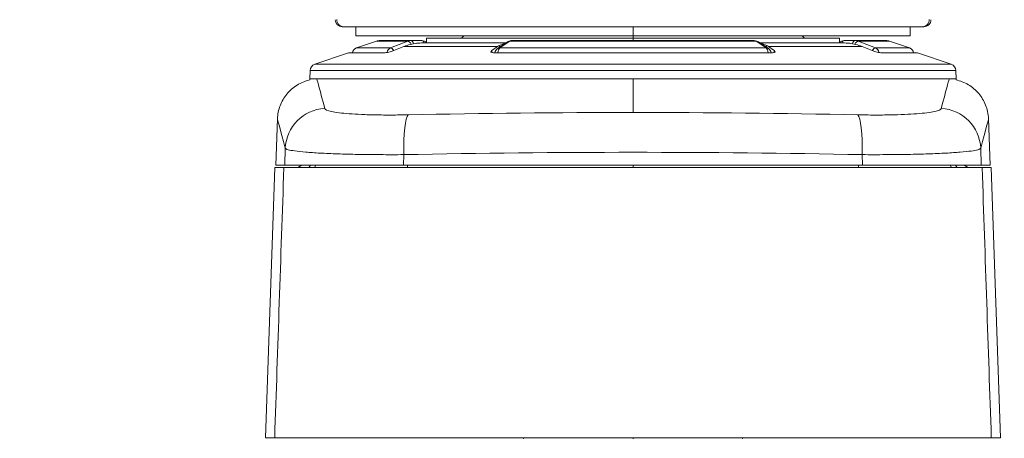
# Model space of a CAD drawing. Extents: x 1911006 to 2186114, y 709265 to 747216.
# Tile 91 of 256: x 1920383 to 1920426, y 735230 to 735248. Entities that reach past the tile are written whole.
import ezdxf

# ---------------------------------------------------------------- set-up
doc = ezdxf.new("R2010")
doc.units = 0
doc.header["$LTSCALE"] = 500
doc.header["$MEASUREMENT"] = 0
doc.linetypes.add('ACAD_ISO02W100', pattern=[15, 12, -3])
doc.layers.add('!_A_03_ČIARKOVANÁ', color=41, linetype='ACAD_ISO02W100', lineweight=13)
doc.layers.add('_MB_okucia_0.13', color=165, linetype='CONTINUOUS', lineweight=13)

msp = doc.modelspace()

# ---------------------------------------------------------------- linework, layer by layer
at = {"layer": '!_A_03_ČIARKOVANÁ', "color": 7, "ltscale": 0.5}
msp.add_arc((1919522.204, 735230.227), 911.75, 0, 90, dxfattribs=at)
at = {"layer": '_MB_okucia_0.13', "color": 7, "extrusion": (1, 3.21625e-16, -2.22045e-16)}
for p, q in [((1920397.359, 735248.074), (1920397.423, 735248.074)), ((1920397.954, 735247.674), (1920397.954, 735248.074)), ((1920409.954, 735247.674), (1920409.954, 735248.074)), ((1920421.954, 735247.674), (1920421.954, 735248.074)), ((1920422.484, 735248.074), (1920422.548, 735248.074)), ((1920397.954, 735247.674), (1920409.954, 735247.674)), ((1920402.628, 735247.674), (1920402.528, 735247.574)), ((1920409.954, 735247.674), (1920409.954, 735247.574)), ((1920409.954, 735247.674), (1920421.954, 735247.674)), ((1920417.279, 735247.674), (1920417.379, 735247.574)), ((1920398.842, 735247.448), (1920397.977, 735247.155)), ((1920398.842, 735247.448), (1920400.203, 735247.448)), ((1920400.343, 735247.474), (1920399.003, 735247.474)), ((1920399.456, 735247.155), (1920400.203, 735247.448)), ((1920399.606, 735247.047), (1920400.038, 735247.216)), ((1920400.038, 735247.216), (1920404.093, 735247.216)), ((1920400.343, 735247.474), (1920400.818, 735247.474)), ((1920404.459, 735247.374), (1920400.872, 735247.374)), ((1920401.013, 735247.574), (1920401.011, 735247.383)), ((1920409.954, 735247.574), (1920401.013, 735247.574)), ((1920404.093, 735247.216), (1920403.844, 735247.047)), ((1920404.525, 735247.419), (1920404.088, 735247.125)), ((1920404.171, 735247.264), (1920404.172, 735247.182)), ((1920404.626, 735247.448), (1920404.188, 735247.155)), ((1920404.626, 735247.448), (1920415.282, 735247.448)), ((1920415.203, 735247.474), (1920404.705, 735247.474)), ((1920409.954, 735247.574), (1920409.954, 735247.474)), ((1920418.894, 735247.574), (1920409.954, 735247.574)), ((1920415.719, 735247.155), (1920415.282, 735247.448)), ((1920415.82, 735247.125), (1920415.382, 735247.419)), ((1920419.036, 735247.374), (1920415.449, 735247.374)), ((1920415.736, 735247.264), (1920415.735, 735247.182)), ((1920416.063, 735247.047), (1920415.814, 735247.216)), ((1920415.814, 735247.216), (1920419.87, 735247.216)), ((1920418.894, 735247.574), (1920418.896, 735247.383)), ((1920419.089, 735247.474), (1920419.565, 735247.474)), ((1920420.905, 735247.474), (1920419.565, 735247.474)), ((1920419.705, 735247.448), (1920421.065, 735247.448)), ((1920419.705, 735247.448), (1920420.452, 735247.155)), ((1920419.87, 735247.216), (1920420.301, 735247.047)), ((1920421.065, 735247.448), (1920421.931, 735247.155)), ((1920397.636, 735246.945), (1920396.178, 735246.451)), ((1920399.193, 735246.945), (1920397.636, 735246.945)), ((1920399.456, 735247.155), (1920397.977, 735247.155)), ((1920403.844, 735247.047), (1920403.846, 735246.958)), ((1920415.948, 735246.945), (1920403.959, 735246.945)), ((1920415.719, 735247.155), (1920404.188, 735247.155)), ((1920416.061, 735246.958), (1920416.063, 735247.047)), ((1920421.931, 735247.155), (1920420.452, 735247.155)), ((1920422.271, 735246.945), (1920420.714, 735246.945)), ((1920422.271, 735246.945), (1920423.729, 735246.451)), ((1920423.729, 735246.451), (1920396.178, 735246.451)), ((1920395.975, 735246.174), (1920395.965, 735245.824)), ((1920395.975, 735246.174), (1920423.933, 735246.174)), ((1920423.933, 735246.174), (1920423.942, 735245.824)), ((1920423.942, 735245.824), (1920395.965, 735245.824)), ((1920409.954, 735245.8), (1920409.954, 735244.361)), ((1920397.06, 735244.374), (1920397.06, 735244.374)), ((1920397.996, 735244.285), (1920397.996, 735244.285)), ((1920398.621, 735244.26), (1920398.621, 735244.26)), ((1920394.563, 735244.081), (1920394.492, 735242.074)), ((1920425.345, 735244.081), (1920425.415, 735242.074)), ((1920394.876, 735242.074), (1920394.901, 735242.812)), ((1920400.031, 735242.535), (1920400.014, 735242.074)), ((1920419.894, 735242.074), (1920419.877, 735242.535)), ((1920425.007, 735242.812), (1920425.032, 735242.074)), ((1920394.876, 735242.074), (1920394.492, 735242.074)), ((1920394.876, 735242.074), (1920400.014, 735242.074)), ((1920396.162, 735241.974), (1920396.219, 735242.074)), ((1920419.894, 735242.074), (1920400.014, 735242.074)), ((1920400.185, 735241.974), (1920400.193, 735242.074)), ((1920409.954, 735242.074), (1920409.954, 735241.974)), ((1920419.723, 735241.974), (1920419.714, 735242.074)), ((1920419.894, 735242.074), (1920425.032, 735242.074)), ((1920423.746, 735241.974), (1920423.688, 735242.074)), ((1920425.415, 735242.074), (1920425.032, 735242.074)), ((1920394.454, 735241.974), (1920394.045, 735230.274)), ((1920394.454, 735241.974), (1920394.838, 735241.974)), ((1920399.973, 735241.974), (1920394.838, 735241.974)), ((1920399.973, 735241.974), (1920419.934, 735241.974)), ((1920425.069, 735241.974), (1920419.934, 735241.974)), ((1920425.069, 735241.974), (1920425.453, 735241.974)), ((1920425.453, 735241.974), (1920425.862, 735230.274)), ((1920394.44, 735230.274), (1920394.045, 735230.274)), ((1920394.44, 735230.274), (1920399.543, 735230.274)), ((1920420.364, 735230.274), (1920399.543, 735230.274)), ((1920409.954, 735230.227), (1920409.954, 735230.274)), ((1920420.364, 735230.274), (1920425.467, 735230.274)), ((1920425.862, 735230.274), (1920425.467, 735230.274))]:
    msp.add_line(p, q, dxfattribs=at)
at = {"layer": '_MB_okucia_0.13', "color": 7}
for centre, radius, start, end in [((1920397.359, 735248.374), 0.3, 179, 180), ((1920397.359, 735248.374), 0.3, 180, 270), ((1920422.548, 735248.374), 0.3, 270, 1), ((1920399.003, 735246.974), 0.5, 90, 108.7258), ((1920421.851, 735246.918), 0.25, 6.2037, 71.2742), ((1920396.275, 735246.166), 0.3, 108.7258, 178.5), ((1920396.265, 735245.816), 0.3, 178.5, 187.8649)]:
    msp.add_arc(centre, radius, start, end, dxfattribs=at)
at = {"layer": '_MB_okucia_0.13', "color": 7, "extrusion": (-2.22045e-16, -7.1415e-32, -1)}
for centre, radius, start, end in [((-1920400.818, 735247.224), 0.25, 90, 143.1301), ((-1920419.089, 735247.224), 0.25, 36.8699, 90), ((-1920420.905, 735246.974), 0.5, 90, 108.7258), ((-1920398.057, 735246.918), 0.25, 6.2037, 71.2742), ((-1920404.227, 735246.918), 0.25, 6.2037, 56.1444), ((-1920415.681, 735246.918), 0.25, 123.8556, 173.7963), ((-1920423.633, 735246.166), 0.3, 108.7258, 178.5), ((-1920423.642, 735245.816), 0.3, 178.5, 187.8949), ((-1920395.317, 735242.474), 0.5, 233.1295, 270), ((-1920424.591, 735242.474), 0.5, 270, 306.8705), ((-1920405.056, 735230.224), 0.15, 160.5288, 179), ((-1920414.851, 735230.224), 0.15, 1, 19.4712)]:
    msp.add_arc(centre, radius, start, end, dxfattribs=at)
for centre, major_axis, ratio, start_param, end_param in [((1920397.423, 735248.374), (0, -0.3), 0.98661, 0, 1.611439), ((1920400.343, 735247.224), (0, 0.25), 0.5, 0, 1.110287), ((1920400.818, 735247.224), (0, 0.25), 0.5, 0, 0.927295), ((1920399.526, 735246.918), (0, 0.25), 0.876515, -1.40232, -0.326827), ((1920415.681, 735246.918), (0, 0.25), 0.481375, 0.326827, 1.462522)]:
    msp.add_ellipse(centre, major_axis=major_axis, ratio=ratio, start_param=start_param, end_param=end_param, dxfattribs=at)
at = {"layer": '_MB_okucia_0.13', "color": 7}
for centre, major_axis, ratio, start_param, end_param in [((1920422.484, 735248.374), (0, -0.3), 0.98661, 0, 1.611439), ((1920400.844, 735244.375), (0.104, 2.998), 0.86292, 0.302212, 0.356679), ((1920400.885, 735244.374), (-0.054, 3), 0.866729, 0.03954, 0.256858), ((1920400.273, 735247.211), (-0.091, 0.233), 0.478397, -1.303321, -0.176209), ((1920400.846, 735244.375), (0.105, 2.998), 0.865894, 0.030219, 0.085271), ((1920404.664, 735247.211), (-0.139, 0.208), 0.817405, -0.511004, 0.000025), ((1920404.7, 735246.974), (0.005, 0.5), 0.489669, 0.00527, 0.332078), ((1920415.207, 735246.974), (-0.005, 0.5), 0.489669, -0.332078, -0.00527), ((1920419.089, 735247.224), (0, 0.25), 0.5, 0, 0.927295), ((1920419.062, 735244.375), (-0.105, 2.998), 0.865893, -0.085277, -0.030225), ((1920419.022, 735244.374), (0.054, 3), 0.866729, -0.256858, -0.03954), ((1920419.565, 735247.224), (0, 0.25), 0.5, 0, 1.110287), ((1920419.634, 735247.211), (0.091, 0.233), 0.478397, 0.176209, 1.303321), ((1920419.064, 735244.375), (-0.104, 2.998), 0.862921, -0.356672, -0.302205), ((1920399.526, 735246.918), (-0.091, 0.233), 0.478394, -1.19932, -0.176906), ((1920404.227, 735246.918), (-0.139, 0.208), 0.817399, -0.510339, -0.000002), ((1920404.227, 735246.918), (0, 0.25), 0.481375, 0.326827, 1.462522), ((1920420.381, 735246.918), (0.091, 0.233), 0.478394, 0.176906, 1.199325), ((1920420.381, 735246.918), (0, 0.25), 0.876515, -1.402321, -0.326827), ((1920396.699, 735242.749), (-1.74, -0.461), 0.994834, -1.777558, -0.295456), ((1920400.287, 735242.473), (-0.038, 1.8), 0.141733, 0.116334, 1.53292), ((1920423.208, 735242.749), (1.74, -0.461), 0.994834, 0.295456, 1.777558), ((1921348.916, 735205.727), (-966.199, -5.123), 0.257225, -0.167355, -0.166948), ((1919470.991, 735205.727), (966.199, -5.123), 0.257225, 0.166948, 0.167355), ((1920423.716, 735241.824), (0.252, 0.163), 0.952891, -0.0535, 0), ((1920423.826, 735241.719), (0.152, 0.259), 0.885647, -0.020581, 0.000056)]:
    msp.add_ellipse(centre, major_axis=major_axis, ratio=ratio, start_param=start_param, end_param=end_param, dxfattribs=at)
at = {"layer": '_MB_okucia_0.13', "color": 7, "extrusion": (-2.22045e-16, -7.16446e-32, -1)}
msp.add_ellipse((1920400.345, 735246.974), major_axis=(-0.01, 0.5), ratio=0.871858, start_param=-0.310099, end_param=0.016695, dxfattribs=at)
at = {"layer": '_MB_okucia_0.13', "color": 7, "extrusion": (-2.22045e-16, -7.2415e-32, -1)}
msp.add_ellipse((1920404.622, 735244.375), major_axis=(-0.061, 2.999), ratio=0.505038, start_param=-0.316649, end_param=-0.262181, dxfattribs=at)
at = {"layer": '_MB_okucia_0.13', "color": 7, "extrusion": (-2.22045e-16, -7.08742e-32, -1)}
for centre, major_axis, ratio, start_param, end_param in [((1920404.551, 735244.374), (0.031, 3), 0.498699, -0.277495, -0.094461), ((1920415.356, 735244.374), (-0.031, 3), 0.498699, 0.094459, 0.277495), ((1920415.285, 735244.375), (0.061, 2.999), 0.505039, 0.262179, 0.316646)]:
    msp.add_ellipse(centre, major_axis=major_axis, ratio=ratio, start_param=start_param, end_param=end_param, dxfattribs=at)
at = {"layer": '_MB_okucia_0.13', "color": 7, "extrusion": (-2.22045e-16, -9.86076e-32, -1)}
msp.add_ellipse((1920415.243, 735247.211), major_axis=(0.139, 0.208), ratio=0.817405, start_param=-0.511004, end_param=-0.000002, dxfattribs=at)
at = {"layer": '_MB_okucia_0.13', "color": 7, "extrusion": (-2.22045e-16, -6.93335e-32, -1)}
for centre, major_axis, ratio, start_param, end_param in [((1920419.562, 735246.974), (0.01, 0.5), 0.871858, -0.016695, 0.310099), ((1920419.62, 735242.473), (0.038, 1.8), 0.141733, 0.116334, 1.53292)]:
    msp.add_ellipse(centre, major_axis=major_axis, ratio=ratio, start_param=start_param, end_param=end_param, dxfattribs=at)
at = {"layer": '_MB_okucia_0.13', "color": 7, "extrusion": (-2.22045e-16, -6.16298e-32, -1)}
msp.add_ellipse((1920415.681, 735246.918), major_axis=(0.139, 0.208), ratio=0.817399, start_param=-0.510339, end_param=-0.000002, dxfattribs=at)
at = {"layer": '_MB_okucia_0.13', "color": 7, "extrusion": (-2.22045e-16, -1.10934e-31, -1)}
msp.add_ellipse((1920396.081, 735241.719), major_axis=(-0.152, 0.259), ratio=0.885647, start_param=-0.020581, end_param=0.000055, dxfattribs=at)
at = {"layer": '_MB_okucia_0.13', "color": 7, "extrusion": (-2.22045e-16, -1.72563e-31, -1)}
msp.add_ellipse((1920396.191, 735241.824), major_axis=(-0.252, 0.163), ratio=0.952891, start_param=-0.0535, end_param=0, dxfattribs=at)
at = {"layer": '_MB_okucia_0.13', "color": 7}
for points, knots in [([(1920422.484, 735248.074), (1920422.362, 735248.074), (1920422.176, 735248.074), (1920421.805, 735248.074), (1920421.667, 735248.074), (1920421.358, 735248.074), (1920421.188, 735248.074), (1920420.633, 735248.074), (1920420.211, 735248.074), (1920419.503, 735248.074), (1920419.254, 735248.074), (1920418.73, 735248.074), (1920418.454, 735248.074), (1920417.598, 735248.074), (1920416.992, 735248.074), (1920416.032, 735248.074), (1920415.703, 735248.074), (1920415.028, 735248.074), (1920414.68, 735248.074), (1920413.629, 735248.074), (1920412.913, 735248.074), (1920411.818, 735248.074), (1920411.45, 735248.074), (1920410.705, 735248.074), (1920410.328, 735248.074), (1920409.211, 735248.074), (1920408.473, 735248.074), (1920407.377, 735248.074), (1920407.013, 735248.074), (1920406.29, 735248.074), (1920405.932, 735248.074), (1920404.884, 735248.074), (1920404.213, 735248.074), (1920402.929, 735248.074), (1920402.31, 735248.074), (1920401.176, 735248.074), (1920400.655, 735248.074), (1920399.942, 735248.074), (1920399.715, 735248.074), (1920399.289, 735248.074), (1920399.091, 735248.074), (1920398.541, 735248.074), (1920398.233, 735248.074), (1920397.859, 735248.074), (1920397.749, 735248.074), (1920397.562, 735248.074), (1920397.484, 735248.074), (1920397.423, 735248.074)], [0, 0, 0, 0, 0.00222177, 0.00222177, 0.00333266, 0.00333266, 0.00444355, 0.00444355, 0.00666532, 0.00666532, 0.00777621, 0.00777621, 0.00888709, 0.00888709, 0.01110887, 0.01110887, 0.01221975, 0.01221975, 0.01333064, 0.01333064, 0.01555241, 0.01555241, 0.0166633, 0.0166633, 0.01777418, 0.01777418, 0.01999596, 0.01999596, 0.02110684, 0.02110684, 0.02221773, 0.02221773, 0.0244395, 0.0244395, 0.02666128, 0.02666128, 0.02888305, 0.02888305, 0.02999394, 0.02999394, 0.03110482, 0.03110482, 0.0333266, 0.0333266, 0.03443748, 0.03443748, 0.03554837, 0.03554837, 0.03554837, 0.03554837]), ([(1920404.526, 735247.42), (1920404.559, 735247.441), (1920404.596, 735247.458), (1920404.658, 735247.472), (1920404.681, 735247.474), (1920404.705, 735247.474)], [0.0016073, 0.0016073, 0.0016073, 0.0016073, 0.1282182, 0.1282182, 0.202283, 0.202283, 0.202283, 0.202283]), ([(1920415.203, 735247.474), (1920415.239, 735247.474), (1920415.276, 735247.468), (1920415.335, 735247.447), (1920415.36, 735247.434), (1920415.382, 735247.419)], [0, 0, 0, 0, 0.114827, 0.114827, 0.2023666, 0.2023666, 0.2023666, 0.2023666]), ([(1920399.606, 735247.047), (1920399.574, 735247.034), (1920399.537, 735247.021), (1920399.457, 735246.996), (1920399.416, 735246.984), (1920399.342, 735246.966), (1920399.305, 735246.958), (1920399.24, 735246.948), (1920399.213, 735246.945), (1920399.194, 735246.945), (1920399.194, 735246.945), (1920399.193, 735246.945)], [0.00030493, 0.00030493, 0.00030493, 0.00030493, 0.01195912, 0.01195912, 0.02391824, 0.02391824, 0.03554784, 0.03554784, 0.04717743, 0.04717743, 0.0473524, 0.0473524, 0.0473524, 0.0473524]), ([(1920403.959, 735246.945), (1920403.959, 735246.945), (1920403.958, 735246.945), (1920403.924, 735246.945), (1920403.892, 735246.948), (1920403.842, 735246.958), (1920403.824, 735246.966), (1920403.804, 735246.984), (1920403.801, 735246.996), (1920403.812, 735247.021), (1920403.826, 735247.034), (1920403.844, 735247.047)], [0.04684476, 0.04684476, 0.04684476, 0.04684476, 0.04702019, 0.04702019, 0.05864988, 0.05864988, 0.07027958, 0.07027958, 0.08223882, 0.08223882, 0.0938925, 0.0938925, 0.0938925, 0.0938925]), ([(1920416.063, 735247.047), (1920416.082, 735247.034), (1920416.095, 735247.021), (1920416.106, 735246.996), (1920416.103, 735246.984), (1920416.083, 735246.966), (1920416.065, 735246.958), (1920416.015, 735246.948), (1920415.983, 735246.945), (1920415.949, 735246.945), (1920415.949, 735246.945), (1920415.948, 735246.945)], [0.00030493, 0.00030493, 0.00030493, 0.00030493, 0.01195912, 0.01195912, 0.02391824, 0.02391824, 0.03554784, 0.03554784, 0.04717743, 0.04717743, 0.0473524, 0.0473524, 0.0473524, 0.0473524]), ([(1920420.714, 735246.945), (1920420.714, 735246.945), (1920420.713, 735246.945), (1920420.694, 735246.945), (1920420.667, 735246.948), (1920420.603, 735246.958), (1920420.565, 735246.966), (1920420.492, 735246.984), (1920420.45, 735246.996), (1920420.371, 735247.021), (1920420.333, 735247.034), (1920420.301, 735247.047)], [0.04684476, 0.04684476, 0.04684476, 0.04684476, 0.04702019, 0.04702019, 0.05864988, 0.05864988, 0.07027958, 0.07027958, 0.08223882, 0.08223882, 0.0938925, 0.0938925, 0.0938925, 0.0938925]), ([(1920394.563, 735244.081), (1920394.569, 735244.276), (1920394.609, 735244.471), (1920394.746, 735244.836), (1920394.846, 735245.009), (1920395.093, 735245.311), (1920395.244, 735245.443), (1920395.575, 735245.649), (1920395.76, 735245.726), (1920395.956, 735245.772), (1920395.962, 735245.774), (1920395.968, 735245.775)], [0, 0, 0, 0, 0.583348, 0.583348, 1.168508, 1.168508, 1.753602, 1.753602, 2.338698, 2.338698, 2.357766, 2.357766, 2.357766, 2.357766]), ([(1920423.939, 735245.775), (1920424.032, 735245.754), (1920424.123, 735245.726), (1920424.391, 735245.62), (1920424.563, 735245.517), (1920424.86, 735245.264), (1920424.99, 735245.111), (1920425.19, 735244.777), (1920425.264, 735244.59), (1920425.328, 735244.295), (1920425.341, 735244.188), (1920425.345, 735244.081)], [0.30088, 0.30088, 0.30088, 0.30088, 0.583348, 0.583348, 1.168508, 1.168508, 1.753602, 1.753602, 2.338698, 2.338698, 2.659537, 2.659537, 2.659537, 2.659537]), ([(1920396.607, 735244.538), (1920396.62, 735244.489), (1920396.717, 735244.444), (1920396.899, 735244.405), (1920396.989, 735244.385), (1920397.099, 735244.367), (1920397.227, 735244.35), (1920397.355, 735244.334), (1920397.502, 735244.319), (1920397.666, 735244.307), (1920397.831, 735244.294), (1920398.009, 735244.283), (1920398.202, 735244.275), (1920398.298, 735244.271), (1920398.397, 735244.267), (1920398.501, 735244.264), (1920398.604, 735244.261), (1920398.711, 735244.258), (1920398.82, 735244.256), (1920399.038, 735244.252), (1920399.264, 735244.25), (1920399.498, 735244.251), (1920399.731, 735244.251), (1920399.974, 735244.254), (1920400.22, 735244.259)], [0, 0, 0, 0, 0.00147353, 0.00147353, 0.00147353, 0.002210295, 0.002210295, 0.002210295, 0.00294706, 0.00294706, 0.00294706, 0.003683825, 0.003683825, 0.003683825, 0.004052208, 0.004052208, 0.004052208, 0.00442059, 0.00442059, 0.00442059, 0.005157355, 0.005157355, 0.005157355, 0.00589412, 0.00589412, 0.00589412, 0.00589412]), ([(1920419.687, 735244.259), (1920419.934, 735244.254), (1920420.174, 735244.251), (1920420.407, 735244.251), (1920420.64, 735244.25), (1920420.868, 735244.252), (1920421.087, 735244.256), (1920421.305, 735244.26), (1920421.511, 735244.266), (1920421.703, 735244.275), (1920421.896, 735244.283), (1920422.077, 735244.294), (1920422.241, 735244.307), (1920422.405, 735244.319), (1920422.551, 735244.334), (1920422.679, 735244.35), (1920422.807, 735244.366), (1920422.918, 735244.385), (1920423.008, 735244.404), (1920423.099, 735244.424), (1920423.168, 735244.445), (1920423.217, 735244.467), (1920423.266, 735244.489), (1920423.294, 735244.513), (1920423.3, 735244.538)], [0, 0, 0, 0, 0.000736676, 0.000736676, 0.000736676, 0.001473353, 0.001473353, 0.001473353, 0.002210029, 0.002210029, 0.002210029, 0.002946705, 0.002946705, 0.002946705, 0.003683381, 0.003683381, 0.003683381, 0.004420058, 0.004420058, 0.004420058, 0.005156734, 0.005156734, 0.005156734, 0.00589341, 0.00589341, 0.00589341, 0.00589341]), ([(1920400.031, 735242.535), (1920399.681, 735242.533), (1920399.338, 735242.533), (1920399.007, 735242.535), (1920398.676, 735242.537), (1920398.356, 735242.541), (1920398.047, 735242.546), (1920397.738, 735242.552), (1920397.443, 735242.559), (1920397.17, 735242.569), (1920396.897, 735242.578), (1920396.644, 735242.589), (1920396.41, 735242.601), (1920396.177, 735242.614), (1920395.968, 735242.628), (1920395.786, 735242.643), (1920395.604, 735242.659), (1920395.448, 735242.676), (1920395.318, 735242.694), (1920395.189, 735242.712), (1920395.09, 735242.731), (1920395.02, 735242.75), (1920394.951, 735242.77), (1920394.911, 735242.79), (1920394.901, 735242.812)], [0, 0, 0, 0, 0.001058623, 0.001058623, 0.001058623, 0.002117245, 0.002117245, 0.002117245, 0.003175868, 0.003175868, 0.003175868, 0.00423449, 0.00423449, 0.00423449, 0.005293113, 0.005293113, 0.005293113, 0.006351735, 0.006351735, 0.006351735, 0.007410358, 0.007410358, 0.007410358, 0.008468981, 0.008468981, 0.008468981, 0.008468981]), ([(1920419.877, 735242.535), (1920416.569, 735242.603), (1920413.261, 735242.636), (1920409.954, 735242.636), (1920406.646, 735242.636), (1920403.338, 735242.603), (1920400.031, 735242.535)], [0, 0, 0, 0, 0.00992291, 0.00992291, 0.00992291, 0.01984582, 0.01984582, 0.01984582, 0.01984582]), ([(1920425.007, 735242.812), (1920424.997, 735242.79), (1920424.956, 735242.77), (1920424.886, 735242.75), (1920424.816, 735242.73), (1920424.717, 735242.711), (1920424.589, 735242.693), (1920424.46, 735242.676), (1920424.302, 735242.659), (1920424.119, 735242.643), (1920423.937, 735242.628), (1920423.729, 735242.614), (1920423.496, 735242.601), (1920423.263, 735242.589), (1920423.007, 735242.578), (1920422.734, 735242.569), (1920422.461, 735242.559), (1920422.169, 735242.552), (1920421.859, 735242.546), (1920421.549, 735242.541), (1920421.227, 735242.537), (1920420.896, 735242.535), (1920420.566, 735242.533), (1920420.226, 735242.533), (1920419.877, 735242.535)], [0, 0, 0, 0, 0.001058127, 0.001058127, 0.001058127, 0.002116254, 0.002116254, 0.002116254, 0.003174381, 0.003174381, 0.003174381, 0.004232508, 0.004232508, 0.004232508, 0.005290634, 0.005290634, 0.005290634, 0.006348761, 0.006348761, 0.006348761, 0.007406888, 0.007406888, 0.007406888, 0.008465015, 0.008465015, 0.008465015, 0.008465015])]:
    msp.add_open_spline(points, degree=3, knots=knots, dxfattribs=at)
for points in [[(1920396.272, 735245.8), (1920396.294, 735245.716), (1920396.406, 735245.297), (1920396.607, 735244.538)], [(1920423.3, 735244.538), (1920423.501, 735245.297), (1920423.613, 735245.716), (1920423.636, 735245.8)], [(1920400.22, 735244.259), (1920403.465, 735244.327), (1920406.709, 735244.361), (1920409.954, 735244.361)], [(1920409.954, 735244.361), (1920413.198, 735244.361), (1920416.443, 735244.327), (1920419.687, 735244.259)], [(1920422.24, 735244.307), (1920422.24, 735244.307), (1920422.24, 735244.307), (1920422.24, 735244.307)], [(1920394.901, 735242.812), (1920394.675, 735243.66), (1920394.563, 735244.081), (1920394.563, 735244.081)], [(1920425.345, 735244.081), (1920425.345, 735244.081), (1920425.232, 735243.66), (1920425.007, 735242.812)], [(1920395.94, 735241.987), (1920395.958, 735242.016), (1920395.977, 735242.045), (1920395.996, 735242.074)], [(1920423.911, 735242.074), (1920423.93, 735242.045), (1920423.949, 735242.016), (1920423.968, 735241.987)], [(1920394.44, 735230.274), (1920394.573, 735234.174), (1920394.706, 735238.074), (1920394.838, 735241.974)], [(1920395.929, 735241.977), (1920395.935, 735241.981), (1920395.937, 735241.984), (1920395.94, 735241.987)], [(1920423.968, 735241.987), (1920423.97, 735241.984), (1920423.973, 735241.981), (1920423.978, 735241.977)], [(1920425.069, 735241.974), (1920425.202, 735238.074), (1920425.335, 735234.174), (1920425.467, 735230.274)]]:
    msp.add_open_spline(points, degree=3, dxfattribs=at)

doc.saveas('drawing.dxf')
